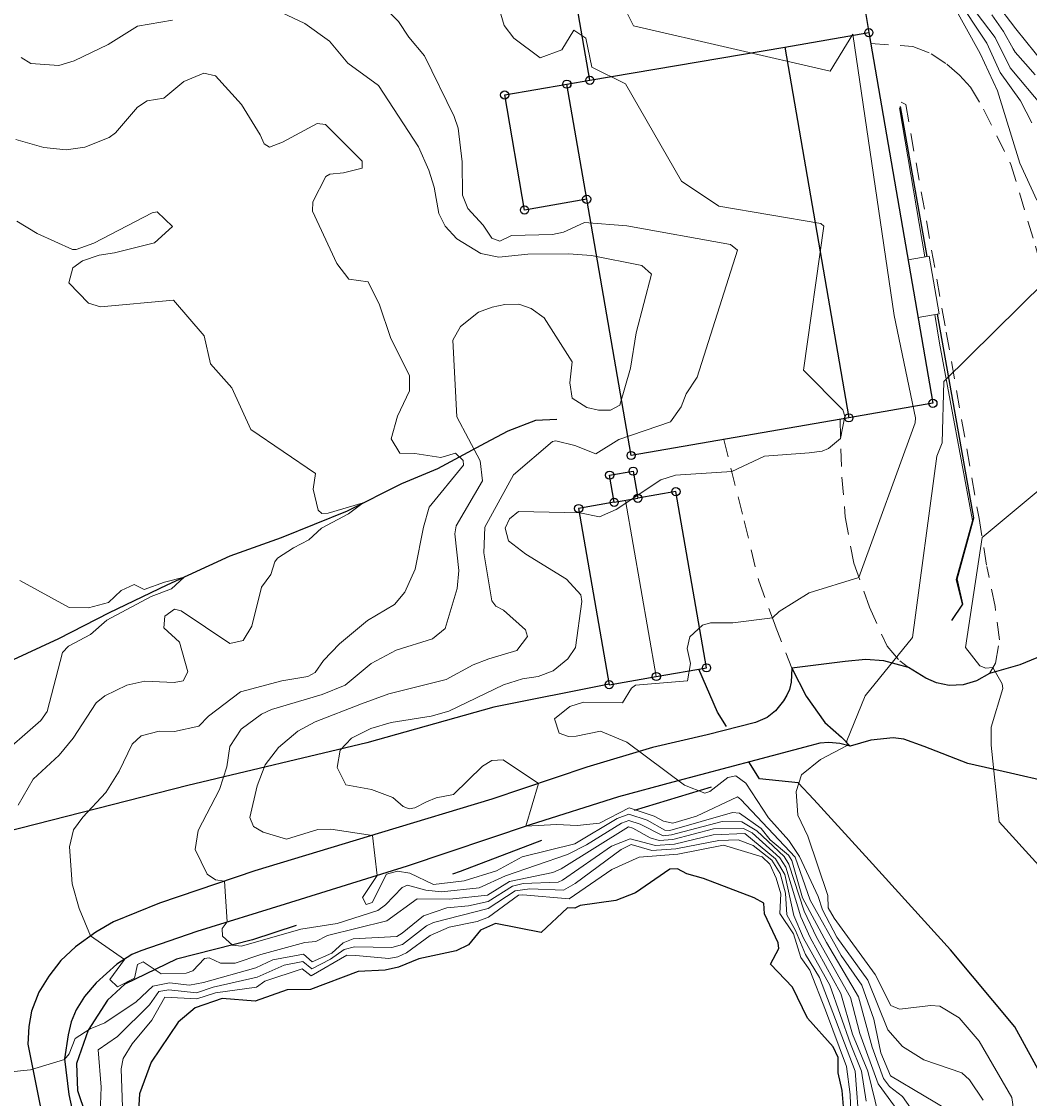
# Model space of a CAD drawing. Header units: metres. Extents: x 0 to 385757, y 0 to 6885278.
# Tile 10 of 108: x 308617 to 308702, y 6883959 to 6884050. Entities that reach past the tile are written whole.
import ezdxf

# ---------------------------------------------------------------- set-up
doc = ezdxf.new("R2010")
doc.units = ezdxf.units.M
doc.linetypes.add('STVEGKANT', pattern=[2.5, 1.5, -1])
for name, color, linetype, lineweight in [('_Hjelpelinjer', 7, 'Continuous', 0), ('K--DI---05041--TakoverbyggKant-OVERBYGG', 8, 'Continuous', 9), ('K--DI---05081--Taksprang-HUSDIV', 8, 'Continuous', 9), ('K--DI---06002--MurLoddrett-STMUR', 8, 'STREK MED BDS208', 9), ('K--DI---07007--AnnetVegarealAvgrensning-STVEGKANT', 252, 'STVEGKANT', 20), ('K--DI---07018--Vegdekkekant-VKANT', 250, 'Continuous', 25), ('K--DI---Høydekurve-KURVE', 8, 'Continuous', 9), ('K--DI---Høydekurve-TKURVE', 7, 'Continuous', 20), ('K--DI---Mønelinje-HUSDIV', 8, 'Continuous', 9)]:
    doc.layers.add(name, color=color, linetype=linetype, lineweight=lineweight)
for name, color, linetype in [('K--DI---', 7, 'Continuous'), ('K--DI---02003--Forsenkningskurve-FORKURVE', 8, 'STREK MED BDS208'), ('K--DI---05009--TaksprangBunn', 9, 'Continuous'), ('K--DI---05014--Takkant-HUS_PRIKK', 8, 'Continuous'), ('K--DI---09111--KantUtsnitt', 9, 'Continuous'), ('K--DI---Gjerde', 9, 'Continuous'), ('K--DI---KanalGrøft', 153, 'Continuous'), ('K--DI---VegAnnenAvgrensning', 9, 'Continuous'), ('K--DI---VegFiktivGrense', 9, 'Continuous')]:
    doc.layers.add(name, color=color, linetype=linetype)
doc.layers.add('K--DI---HUS_PRIKK', color=7, linetype='Continuous', true_color=0x000000)
doc.styles.get("Standard").update_dxf_attribs({"font": 'isocpeur.ttf'})
doc.linetypes.add('STREK MED BDS208', pattern='A,3.5,[208,BDS.shx,S=128,R=0,X=0,Y=0]', length=3.5)
doc.dimstyles.new('Civil Tools', dxfattribs={"dimtxt": 2.5, "dimasz": 3, "dimexe": 0, "dimexo": 0, "dimgap": 2, "dimtad": 1, "dimdec": 0, "dimzin": 0, "dimdsep": 46, "dimtxsty": 'Standard', "dimblk1": 'OBLIQUE', "dimblk2": 'OBLIQUE', "dimsah": 1, "dimtsz": 1.5, "dimcen": 4, "dimadec": 0, "dimazin": 0, "dimtfac": 1, "dimtdec": 4, "dimtix": 1, "dimtmove": 0, "dimatfit": 3, "dimfxl": 1, "dimtolj": 1, "dimtzin": 0, "dimarcsym": 0})

# ---------------------------------------------------------------- blocks, each defined once
blk = doc.blocks.new('BDS199')
at = {"layer": 'K--DI---'}
blk.add_circle((0, 0), 5, dxfattribs=at)
blk = doc.blocks.new('*D137')
at = {"layer": '_Hjelpelinjer', "color": 0, "linetype": 'Continuous', "lineweight": -2, "transparency": 16777216}
for p, q in [((308693.227, 6884473.63), (308693.227, 6884475.455)), ((308693.563, 6884473.03), (308693.227, 6884473.63)), ((308693.563, 6884472.403), (308693.563, 6884473.03))]:
    blk.add_line(p, q, dxfattribs=at)
at = {"layer": 'Defpoints', "color": 0, "linetype": 'Continuous', "transparency": 16777216}
for p in [(308693.227, 6884474.23), (308693.563, 6884472.403), (0, 0)]:
    blk.add_point(p, dxfattribs=at)
at = {"layer": '_Hjelpelinjer', "color": 0, "linetype": 'Continuous', "transparency": 16777216, "insert": (308692.902, 6884474.943), "char_height": 0.25, "attachment_point": 5, "rotation": 90}
blk.add_mtext('\\A1;308694', dxfattribs=at)
blk = doc.blocks.new('_Oblique')
at = {"color": 0, "linetype": 'ByBlock', "lineweight": -2}
blk.add_line((-0.5, -0.5), (0.5, 0.5), dxfattribs=at)
blk = doc.blocks.new('*D139')
at = {"layer": '_Hjelpelinjer', "color": 0, "linetype": 'Continuous', "lineweight": -2, "transparency": 16777216}
for p, q in [((308692.525, 6884448.538), (308693.125, 6884449.535)), ((308693.125, 6884449.535), (308695.175, 6884449.535)), ((308690.483, 6884448.538), (308692.525, 6884448.538))]:
    blk.add_line(p, q, dxfattribs=at)
at = {"layer": 'Defpoints', "color": 0, "linetype": 'Continuous', "transparency": 16777216}
for p in [(308693.725, 6884449.535), (308690.483, 6884448.538), (0, 0)]:
    blk.add_point(p, dxfattribs=at)
at = {"layer": '_Hjelpelinjer', "color": 0, "linetype": 'Continuous', "transparency": 16777216, "insert": (308694.55, 6884449.86), "char_height": 0.25, "attachment_point": 5}
blk.add_mtext('\\A1;6884449', dxfattribs=at)
blk = doc.blocks.new('*D141')
at = {"layer": '_Hjelpelinjer', "color": 0, "linetype": 'Continuous', "lineweight": -2, "transparency": 16777216}
for p, q in [((308672.527, 6884476.776), (308672.527, 6884478.576)), ((308672.247, 6884476.475), (308672.527, 6884476.776)), ((308672.247, 6884475.875), (308672.247, 6884476.475))]:
    blk.add_line(p, q, dxfattribs=at)
at = {"layer": 'Defpoints', "color": 0, "linetype": 'Continuous', "transparency": 16777216}
for p in [(308672.527, 6884477.376), (308672.247, 6884475.875), (0, 0)]:
    blk.add_point(p, dxfattribs=at)
at = {"layer": '_Hjelpelinjer', "color": 0, "linetype": 'Continuous', "transparency": 16777216, "insert": (308672.202, 6884478.076), "char_height": 0.25, "attachment_point": 5, "rotation": 90}
blk.add_mtext('\\A1;308672', dxfattribs=at)

msp = doc.modelspace()

# ---------------------------------------------------------------- linework, layer by layer
at = {"layer": 'K--DI---02003--Forsenkningskurve-FORKURVE', "elevation": 3, "flags": 128}
msp.add_lwpolyline([(308680.73, 6883971.9), (308680.66, 6883972.38), (308679.51, 6883974.85), (308679.46, 6883975.73), (308678.63, 6883976.18), (308674.35, 6883977.84), (308672.94, 6883978.22), (308672.15, 6883978.65), (308671.5, 6883978.63), (308668.59, 6883976.62), (308666.94, 6883975.96), (308663.91, 6883975.54), (308663.46, 6883975.32), (308662.85, 6883975.35), (308660.62, 6883973.27), (308656.76, 6883974.01), (308655.5, 6883973.46), (308654.49, 6883972.23), (308653.44, 6883971.71), (308650.27, 6883971.04), (308648.56, 6883970.34), (308647.43, 6883970.08), (308645.14, 6883969.97), (308641.11, 6883968.45), (308639.15, 6883968.4), (308636.43, 6883967.46), (308633.66, 6883967.69), (308631.36, 6883966.9), (308629.93, 6883965.69), (308627.66, 6883962.29), (308626.67, 6883959.63), (308626.6, 6883958.67), (308626.76, 6883957.26), (308627.66, 6883954), (308628.8, 6883951.71), (308629.16, 6883949.77), (308629.57, 6883948.23), (308630.39, 6883946.13), (308628.8, 6883941.18), (308627.69, 6883938.77), (308627.2, 6883936.87), (308628.49, 6883931.59), (308629.29, 6883929.38), (308629.08, 6883928.34), (308627.87, 6883927.38), (308625.2, 6883927.22), (308624.48, 6883926.75), (308624.31, 6883925.76), (308626.17, 6883925.79), (308627.07, 6883925.53), (308627.42, 6883925.11), (308628.04, 6883922.64), (308633.2, 6883922.24), (308634.15, 6883921.99), (308639.35, 6883921.99), (308641.12, 6883922.32), (308641.71, 6883922.77), (308641.29, 6883923.21), (308639.87, 6883924), (308637.53, 6883926.37), (308637.95, 6883926.66), (308641.04, 6883927.18), (308645.27, 6883926.8), (308648.93, 6883928.51), (308651.63, 6883929.36), (308654.96, 6883929.76), (308656.35, 6883930.19), (308658.07, 6883931.5), (308659.73, 6883932.4), (308661.58, 6883933.13), (308663.38, 6883932.9), (308666.83, 6883933.8), (308669.81, 6883934.18), (308676.87, 6883936.48), (308680.82, 6883936.92), (308681.98, 6883937.47), (308684.01, 6883937.59), (308685.32, 6883937.86), (308685.81, 6883938.22), (308686.75, 6883939.37), (308690.42, 6883945.86), (308688.87, 6883950.23), (308688.73, 6883951.39), (308688.07, 6883952.92), (308687.18, 6883954.07), (308686.08, 6883957.46), (308686.18, 6883958.55), (308686.08, 6883959.89), (308685.73, 6883961.39), (308685.75, 6883962.69), (308685.32, 6883963.6), (308683.14, 6883966.02), (308681.88, 6883968.63), (308680.01, 6883970.59), (308680.73, 6883971.9)], dxfattribs=at)
at = {"layer": 'K--DI---05009--TaksprangBunn', "linetype": 'Continuous'}
for points, elevation in [([(308681.22, 6884048.14), (308688.33, 6884049.37)], 13.05), ([(308681.22, 6884048.14), (308686.64, 6884016.79)], 14.38), ([(308664.48, 6884035.28), (308662.8, 6884045.01)], 15.54), ([(308666.8, 6884009.65), (308668.8, 6884009.99)], 13.76)]:
    msp.add_lwpolyline(points, dxfattribs=dict(at, elevation=elevation))
msp.add_polyline3d([(308664.74, 6884045.34, 13.04), (308681.22, 6884048.14, 13.05)], dxfattribs=at)
at = {"layer": 'K--DI---05014--Takkant-HUS_PRIKK', "flags": 128}
for points, elevation in [([(308688.33, 6884049.37), (308693.75, 6884018.02), (308686.64, 6884016.79)], 14.38), ([(308662.8, 6884045.01), (308664.74, 6884045.34)], 17.26), ([(308686.64, 6884016.79), (308668.23, 6884013.61), (308664.48, 6884035.28)], 17.26)]:
    msp.add_lwpolyline(points, dxfattribs=dict(at, elevation=elevation))
at = {"layer": 'K--DI---05014--Takkant-HUS_PRIKK'}
for points in [[(308664.74, 6884045.34, 13.04), (308663.27, 6884053.83, 11.62), (308687.27, 6884055.5, 12.03), (308687.33, 6884055.14, 12.09)], [(308688.01, 6884051.25, 12.74), (308688.33, 6884049.37, 13.05)], [(308664.48, 6884035.28, 15.54), (308659.22, 6884034.37, 14.93), (308657.54, 6884044.1, 14.93), (308662.8, 6884045.01, 15.54)], [(308666.8, 6884009.65, 13.76), (308666.41, 6884011.94, 13.18), (308668.4, 6884012.28, 13.18), (308668.8, 6884009.99, 13.76)], [(308666.8, 6884009.65, 14.19), (308663.79, 6884009.12, 13.93), (308666.38, 6883994.22, 13.93), (308670.36, 6883994.91, 14.28), (308674.61, 6883995.65, 13.93), (308672.02, 6884010.55, 13.89), (308668.8, 6884009.99, 14.18)]]:
    msp.add_polyline3d(points, dxfattribs=at)
at = {"layer": 'K--DI---05041--TakoverbyggKant-OVERBYGG'}
msp.add_polyline3d([(308692.5, 6884025.28, 14.38), (308694.29, 6884025.59, 13.95), (308693.44, 6884030.47, 13.95), (308691.65, 6884030.16, 14.38), (308692.5, 6884025.28, 14.38)], dxfattribs=at)
at = {"layer": 'K--DI---05081--Taksprang-HUSDIV', "flags": 128}
for points, elevation in [([(308681.22, 6884048.14), (308688.33, 6884049.37)], 14.38), ([(308664.74, 6884045.34), (308681.22, 6884048.14)], 17.26), ([(308681.22, 6884048.14), (308686.64, 6884016.79)], 17.26), ([(308664.48, 6884035.28), (308662.8, 6884045.01)], 17.26)]:
    msp.add_lwpolyline(points, dxfattribs=dict(at, elevation=elevation))
at = {"layer": 'K--DI---05081--Taksprang-HUSDIV'}
msp.add_polyline3d([(308666.8, 6884009.65, 14.19), (308667.77, 6884009.81, 14.28), (308668.8, 6884009.99, 14.18)], dxfattribs=at)
at = {"layer": 'K--DI---06002--MurLoddrett-STMUR'}
for points in [[(308690.92, 6884043, 11.16), (308693.06, 6884030.4, 11.67)], [(308693.9, 6884025.52, 11.87), (308694.31, 6884023.1, 11.97), (308697.11, 6884008.12, 12.98), (308695.72, 6884003.13, 13.24), (308696.22, 6884001.06, 13.25)]]:
    msp.add_polyline3d(points, dxfattribs=at)
at = {"layer": 'K--DI---07007--AnnetVegarealAvgrensning-STVEGKANT'}
for points in [[(308688.49, 6884048.46, 10.75), (308692.04, 6884048.19, 11), (308693.6, 6884047.59, 11.08), (308694.93, 6884046.71, 11.06), (308695.99, 6884045.78, 11.13), (308696.92, 6884044.77, 11.2), (308698.03, 6884042.89, 11.24), (308700.35, 6884038.22, 11.53), (308702.42, 6884031.31, 11.85), (308704.44, 6884023.97, 12.21), (308705.76, 6884018.07, 12.67), (308706.6, 6884014.27, 12.94)], [(308691.06, 6884043.49, 11.08), (308691.45, 6884043.29, 11.11), (308694.88, 6884024.03, 11.87), (308697.65, 6884008.28, 12.93), (308698.31, 6884004.23, 13.1)], [(308685.9, 6884016.67, 9.94), (308686.05, 6884011.78, 10.12), (308686.34, 6884008.41, 10.46), (308687.06, 6884004.49, 10.87), (308688.39, 6884000.77, 11.27), (308689.87, 6883997.48, 11.77), (308690.94, 6883996.24, 12.09), (308691.7, 6883995.68, 12.21)], [(308676.06, 6884014.96, 9.84), (308677.79, 6884008.07, 10.25), (308679.02, 6884003.01, 10.69), (308680.42, 6883999.24, 11.06), (308681.81, 6883995.61, 11.35)], [(308698.53, 6883995.18, 12.94), (308699.05, 6883996.03, 13.05), (308699.37, 6883998.02, 13.15), (308699.01, 6884000.84, 13.21), (308698.31, 6884004.23, 13.1)]]:
    msp.add_polyline3d(points, dxfattribs=at)
at = {"layer": 'K--DI---07018--Vegdekkekant-VKANT'}
for points in [[(308681.81, 6883995.61, 11.35), (308681.77, 6883994.44, 11.53), (308681.61, 6883993.82, 11.52), (308681.41, 6883993.33, 11.51), (308681.13, 6883992.85, 11.51), (308680.45, 6883992, 11.41), (308679.73, 6883991.45, 11.43), (308678.76, 6883991.01, 11.44), (308674.65, 6883989.98, 11.11), (308670.03, 6883988.9, 10.8), (308664.5, 6883987.25, 10.3), (308656.45, 6883984.54, 9.71), (308647.13, 6883981.71, 9.06), (308636.42, 6883978.48, 8.2), (308628.35, 6883975.74, 7.58), (308624.46, 6883974.16, 7.25), (308622.96, 6883973.3, 7.06), (308621.26, 6883972.05, 6.82), (308620.02, 6883970.89, 6.71), (308618.98, 6883969.56, 6.61), (308618.14, 6883968.21, 6.51), (308617.54, 6883966.6, 6.42), (308617.3, 6883965.3, 6.33), (308617.21, 6883963.81, 6.24), (308618.34, 6883958.17, 5.59)], [(308717.25, 6883995.03, 14.19), (308716.33, 6883992.45, 14.28), (308715.55, 6883990.95, 14.19), (308714.86, 6883990.16, 14.07), (308712.74, 6883988.63, 13.88), (308710.17, 6883987.35, 13.66), (308707.49, 6883986.17, 13.53), (308706.28, 6883985.84, 13.39), (308703.51, 6883986, 13.36), (308700.3, 6883986.74, 13.25), (308696.71, 6883987.55, 13.04), (308693, 6883988.99, 12.69), (308691.29, 6883989.61, 12.58), (308690.4, 6883989.73, 12.44), (308688.5, 6883989.53, 12.24), (308686.74, 6883989.02, 12.02)], [(308698.53, 6883995.18, 12.94), (308697.44, 6883994.54, 12.92), (308696.3, 6883994.21, 12.85), (308695.13, 6883994.16, 12.66), (308694.05, 6883994.37, 12.57), (308693.14, 6883994.77, 12.4), (308691.7, 6883995.68, 12.21)], [(308686.74, 6883989.02, 12.02), (308685.87, 6883989.25, 11.95), (308684.96, 6883989.34, 11.88), (308684.2, 6883989.27, 11.83), (308683.34, 6883989.06, 11.77), (308678.78, 6883987.85, 11.52), (308671.77, 6883985.97, 11.03), (308667.17, 6883984.75, 10.61), (308659.69, 6883982.37, 10.03), (308649.3, 6883978.88, 9.2), (308638.97, 6883975.67, 8.4), (308631.52, 6883973.35, 7.79), (308626.76, 6883971.7, 7.14), (308626.02, 6883971.39, 7.07), (308624.74, 6883970.58, 6.93), (308622.99, 6883969, 6.74), (308622, 6883967.85, 6.56), (308621.3, 6883966.71, 6.42), (308620.89, 6883965.72, 6.32), (308620.62, 6883964.61, 6.23), (308620.32, 6883962.59, 6.01), (308620.68, 6883959.57, 5.61), (308621.81, 6883954.37, 5.08)]]:
    msp.add_polyline3d(points, dxfattribs=at)
at = {"layer": 'K--DI---09111--KantUtsnitt', "linetype": 'Continuous'}
for points in [[(308709.77, 6883999.56, 13.61), (308706.03, 6883997.92, 13.55), (308701.1, 6883995.91, 13.26), (308698.53, 6883995.18, 12.94)], [(308691.7, 6883995.68, 12.21), (308689.61, 6883996.24, 12.11), (308688.04, 6883996.35, 11.94), (308686.32, 6883996.19, 11.73), (308683.86, 6883995.88, 11.52), (308681.81, 6883995.61, 11.35)], [(308681.81, 6883995.61, 11.35), (308681.77, 6883994.44, 11.53), (308681.61, 6883993.82, 11.52), (308681.41, 6883993.33, 11.51), (308681.13, 6883992.85, 11.51), (308680.45, 6883992, 11.41), (308679.73, 6883991.45, 11.43), (308678.76, 6883991.01, 11.44), (308674.65, 6883989.98, 11.11), (308670.03, 6883988.9, 10.8), (308664.5, 6883987.25, 10.3), (308656.45, 6883984.54, 9.71), (308647.13, 6883981.71, 9.06), (308636.42, 6883978.48, 8.2), (308628.35, 6883975.74, 7.58), (308624.46, 6883974.16, 7.25), (308622.96, 6883973.3, 7.06), (308621.26, 6883972.05, 6.82), (308620.02, 6883970.89, 6.71), (308618.98, 6883969.56, 6.61), (308618.14, 6883968.21, 6.51), (308617.54, 6883966.6, 6.42), (308617.3, 6883965.3, 6.33), (308617.21, 6883963.81, 6.24), (308618.34, 6883958.17, 5.59)], [(308681.81, 6883995.61, 11.35), (308683.04, 6883993.25, 11.53), (308684.61, 6883991.03, 11.88), (308686.02, 6883989.78, 11.91), (308686.74, 6883989.02, 12.02)], [(308717.25, 6883995.03, 14.19), (308716.33, 6883992.45, 14.28), (308715.55, 6883990.95, 14.19), (308714.86, 6883990.16, 14.07), (308712.74, 6883988.63, 13.88), (308710.17, 6883987.35, 13.66), (308707.49, 6883986.17, 13.53), (308706.28, 6883985.84, 13.39), (308703.51, 6883986, 13.36), (308700.3, 6883986.74, 13.25), (308696.71, 6883987.55, 13.04), (308693, 6883988.99, 12.69), (308691.29, 6883989.61, 12.58), (308690.4, 6883989.73, 12.44), (308688.5, 6883989.53, 12.24), (308686.74, 6883989.02, 12.02)], [(308698.53, 6883995.18, 12.94), (308697.44, 6883994.54, 12.92), (308696.3, 6883994.21, 12.85), (308695.13, 6883994.16, 12.66), (308694.05, 6883994.37, 12.57), (308693.14, 6883994.77, 12.4), (308691.7, 6883995.68, 12.21)], [(308686.74, 6883989.02, 12.02), (308685.87, 6883989.25, 11.95), (308684.96, 6883989.34, 11.88), (308684.2, 6883989.27, 11.83), (308683.34, 6883989.06, 11.77), (308678.78, 6883987.85, 11.52), (308671.77, 6883985.97, 11.03), (308667.17, 6883984.75, 10.61), (308659.69, 6883982.37, 10.03), (308649.3, 6883978.88, 9.2), (308638.97, 6883975.67, 8.4), (308631.52, 6883973.35, 7.79), (308626.76, 6883971.7, 7.14), (308626.02, 6883971.39, 7.07), (308624.74, 6883970.58, 6.93), (308622.99, 6883969, 6.74), (308622, 6883967.85, 6.56), (308621.3, 6883966.71, 6.42), (308620.89, 6883965.72, 6.32), (308620.62, 6883964.61, 6.23), (308620.32, 6883962.59, 6.01), (308620.68, 6883959.57, 5.61), (308621.81, 6883954.37, 5.08)]]:
    msp.add_polyline3d(points, dxfattribs=at)
at = {"layer": 'K--DI---Gjerde', "linetype": 'Continuous'}
for points in [[(308693.27, 6884030.44, 12.89), (308691, 6884043.12, 12.21)], [(308695.35, 6883999.64, 14.05), (308696.29, 6884001.04, 14.05), (308695.8, 6884003.17, 14.05), (308697.22, 6884008.34, 14.08), (308694.14, 6884025.57, 13.15)], [(308676.3, 6883990.68, 14.06), (308675.54, 6883991.89, 13.87), (308673.97, 6883995.54, 12.95)], [(308666.37, 6883994.26, 12.34), (308656.63, 6883992.31, 12.34), (308645.88, 6883989.29, 12.07), (308630.74, 6883985.7, 9.64), (308610.21, 6883980.44, 7.96), (308602.31, 6883978.41, 6)], [(308683.69, 6883984.51, 14.06), (308682.36, 6883985.91, 13.9), (308679.09, 6883986.27, 14.74), (308678.19, 6883987.69, 14.53)], [(308675.01, 6883985.56, 11.84), (308668.5, 6883983.59, 11.27)], [(308726.35, 6883891.33, 15.82), (308725.83, 6883898.01, 15.07), (308725.06, 6883908.49, 14.96), (308724.65, 6883911.9, 15.25), (308724.55, 6883914.48, 17.28), (308722.48, 6883922.12, 17.44), (308720.7, 6883929.4, 17.04), (308716.67, 6883936.43, 15.93), (308711.67, 6883945.87, 15.72), (308706.23, 6883955.12, 15.33), (308700.69, 6883965.28, 14.66), (308695.25, 6883971.8, 14.64), (308688.37, 6883979.38, 14.5), (308683.69, 6883984.51, 14.06)], [(308660.65, 6883981.04, 10.65), (308653.77, 6883978.41, 10.29), (308653.12, 6883978.19, 10.26)], [(308639.92, 6883973.84, 9.46), (308636.21, 6883972.64, 8.97), (308629.78, 6883971.01, 8.08), (308625.42, 6883968.89, 7.52), (308623.95, 6883967.53, 7.39), (308622.33, 6883964.99, 7.05), (308621.33, 6883962.17, 6.47), (308621.42, 6883959.89, 6.26), (308623.38, 6883954.06, 5.51), (308625.37, 6883947.8, 4.8), (308626.43, 6883946.02, 4.41), (308628.32, 6883944.69, 3.85)]]:
    msp.add_polyline3d(points, dxfattribs=at)
at = {"layer": 'K--DI---Høydekurve-KURVE', "flags": 128}
for points, elevation in [([(308691.85, 6883958.44), (308691.19, 6883959.38), (308690.07, 6883960.24), (308689.56, 6883960.91), (308688.62, 6883963.55), (308687.46, 6883967.82), (308684.74, 6883972.41), (308682.72, 6883976.19), (308681.83, 6883979.34), (308681.53, 6883979.8), (308680, 6883981.11), (308679.24, 6883982.05), (308677.4, 6883983.36), (308676.79, 6883983.4), (308671.51, 6883981.88), (308671.07, 6883981.91), (308669.6, 6883982.77), (308668.05, 6883983.27), (308667.06, 6883982.91), (308663.47, 6883980.76), (308659.01, 6883979.66), (308656.86, 6883978.48), (308654.1, 6883977.63), (308651.53, 6883977.32), (308649.52, 6883978.27), (308648.47, 6883978.44), (308647.54, 6883978.19), (308646.34, 6883975.79), (308645.83, 6883975.62), (308645.52, 6883976.21), (308646.75, 6883978.09), (308646.37, 6883981.48), (308642.85, 6883982), (308641.74, 6883981.96), (308639.1, 6883981.16), (308637.11, 6883981.74), (308636.3, 6883982.22), (308635.98, 6883982.99), (308636.61, 6883985.68), (308637.29, 6883987.44), (308638.41, 6883988.91), (308640.04, 6883990.3), (308641.5, 6883991.07), (308645.43, 6883992.61), (308647.75, 6883993.45), (308652.58, 6883994.67), (308654.87, 6883995.89), (308656.19, 6883996.42), (308658.57, 6883997.11), (308659.46, 6883998.3), (308659.31, 6883998.86), (308657.43, 6884000.53), (308656.78, 6884000.87), (308656.45, 6884001.3), (308655.79, 6884005.37), (308655.85, 6884007.54), (308658.29, 6884011.98), (308661.58, 6884014.79), (308661.87, 6884014.85), (308663.48, 6884014.45), (308665.25, 6884013.76), (308667.18, 6884014.96), (308671.56, 6884016.45), (308672.47, 6884017.71), (308672.89, 6884018.82), (308673.82, 6884020.23), (308677.22, 6884030.97), (308676.63, 6884031.44), (308667.87, 6884033.03), (308664.3, 6884033.32), (308662.5, 6884032.5), (308661.58, 6884032.29), (308658.13, 6884032.21), (308657.12, 6884031.72), (308656.46, 6884032), (308655.73, 6884033.09), (308654.43, 6884034.5), (308653.96, 6884035.63), (308653.95, 6884038.44), (308653.61, 6884041.28), (308653.27, 6884042.28), (308650.77, 6884047.4), (308649.43, 6884048.99), (308648.57, 6884050.3), (308646.63, 6884052.26)], 9), ([(308702.53, 6884035.2), (308701.09, 6884038.33), (308699.21, 6884044.44), (308697.76, 6884047.6), (308695.02, 6884052.58)], 12), ([(308702.12, 6884041.73), (308701.16, 6884043.61), (308699.44, 6884046), (308698.32, 6884048.48), (308695.62, 6884052.55)], 13), ([(308703.08, 6884043.07), (308700.27, 6884046.4), (308699.01, 6884048.96), (308696.33, 6884052.52)], 14), ([(308690.5, 6883958.57), (308689.11, 6883960.47), (308687.57, 6883964.72), (308686.79, 6883967.77), (308683.92, 6883972.87), (308682.87, 6883975.06), (308681.56, 6883979.05), (308681.16, 6883979.69), (308678.86, 6883981.87), (308677.59, 6883982.62), (308675.93, 6883982.66), (308671.64, 6883981.51), (308670.93, 6883981.45), (308668.99, 6883982.43), (308668.03, 6883982.74), (308667.42, 6883982.52), (308664.46, 6883980.69), (308662.86, 6883979.87), (308657.62, 6883978.06), (308655.38, 6883977.04), (308652.2, 6883976.71), (308650.88, 6883976.83), (308649.31, 6883977.27), (308648.86, 6883977.06), (308647.47, 6883975.6), (308646.81, 6883975.13), (308643.37, 6883974.03), (308640.31, 6883973.54), (308635.29, 6883972.12), (308634.53, 6883972.19), (308633.68, 6883972.94), (308633.65, 6883973.61), (308634.08, 6883974.15), (308633.86, 6883977.61), (308633.1, 6883977.73), (308632.39, 6883978.2), (308631.37, 6883980.28), (308631.61, 6883981.9), (308633.43, 6883985.37), (308634.05, 6883987.28), (308634.3, 6883988.98), (308635.27, 6883990.47), (308636.97, 6883991.73), (308637.83, 6883992.13), (308642.1, 6883993.39), (308644.04, 6883994.18), (308646.26, 6883996), (308648.37, 6883997.13), (308651.43, 6883998.1), (308652.5, 6883998.96), (308653.53, 6884002.36), (308653.67, 6884003.89), (308653.33, 6884006.99), (308653.43, 6884007.67), (308655.65, 6884011.46), (308655.46, 6884013.16), (308653.5, 6884016.88), (308653.16, 6884023.36), (308653.81, 6884024.52), (308655.33, 6884025.73), (308656.49, 6884026.15), (308657.56, 6884026.38), (308658.73, 6884026.41), (308659.79, 6884026.03), (308660.87, 6884025.26), (308663.25, 6884021.52), (308663.05, 6884019.76), (308663.25, 6884018.45), (308664.5, 6884017.66), (308665.47, 6884017.43), (308666.48, 6884017.43), (308667.28, 6884017.87), (308668.19, 6884020.98), (308668.65, 6884023.98), (308669.96, 6884028.95), (308669.14, 6884029.68), (308664.87, 6884030.53), (308662.95, 6884030.67), (308659.51, 6884030.64), (308657.05, 6884030.38), (308655.52, 6884030.68), (308653.48, 6884031.94), (308652.51, 6884033.01), (308651.97, 6884034.08), (308651.57, 6884036.31), (308651.13, 6884037.74), (308650.24, 6884039.7), (308646.87, 6884044.9), (308644.27, 6884046.8), (308642.72, 6884048.65), (308640.63, 6884050.15), (308637.7, 6884051.53)], 8), ([(308704.84, 6884044.62), (308700.76, 6884049.68), (308699.03, 6884051.95)], 16), ([(308629.46, 6884050.43), (308626.49, 6884049.93), (308624.02, 6884048.37), (308621.14, 6884047), (308619.84, 6884046.6), (308617.48, 6884046.75), (308616.66, 6884047.27)], 8), ([(308698.01, 6883959.08), (308696.84, 6883960.81), (308696.21, 6883961.38), (308692.97, 6883962.49), (308691.18, 6883963.63), (308689.95, 6883965.02), (308688.24, 6883969.22), (308685.62, 6883972.86), (308684.41, 6883975.17), (308684.04, 6883976.3), (308682.46, 6883979.68), (308681.58, 6883981.04), (308679.84, 6883982.96), (308677.94, 6883985.88), (308677.09, 6883986.52), (308676.42, 6883986.37), (308674.89, 6883985.18), (308674.46, 6883985.04), (308672.74, 6883985.73), (308667.88, 6883989.35), (308665.63, 6883990.28), (308663.59, 6883989.86), (308662.94, 6883989.84), (308662.14, 6883990.12), (308661.75, 6883991.32), (308663.05, 6883992.38), (308664.2, 6883992.73), (308667.49, 6883992.68), (308668.26, 6883993.94), (308668.61, 6883994.17), (308673, 6883994.55), (308673.25, 6883996), (308672.96, 6883997.29), (308673.2, 6883998.26), (308674.28, 6883999.25), (308674.95, 6883999.44), (308676.84, 6883999.46), (308680.18, 6883999.88), (308680.76, 6884000.41), (308683.29, 6884001.99), (308687.49, 6884003.28), (308692.25, 6884016.37), (308692.27, 6884016.8), (308690.48, 6884025.44), (308686.98, 6884049.23), (308685.06, 6884046.12), (308668.42, 6884049.94), (308667.82, 6884051.19)], 11), ([(308689.81, 6883955.2), (308688.24, 6883961.54), (308686.96, 6883964.65), (308685.97, 6883968.11), (308683.37, 6883972.83), (308682.58, 6883974.6), (308681.31, 6883978.78), (308680.8, 6883979.58), (308678.48, 6883981.69), (308677.74, 6883982.07), (308675.2, 6883982.04), (308671.76, 6883981.13), (308670.61, 6883981.03), (308669.85, 6883981.26), (308668.38, 6883982.09), (308668.02, 6883982.21), (308662.33, 6883978.65), (308661.62, 6883978.34), (308657.94, 6883977.57), (308656.1, 6883976.43), (308652.89, 6883976.08), (308650.15, 6883976.11), (308647.58, 6883974.26), (308642.56, 6883973), (308641.58, 6883972.51), (308640.63, 6883972.42), (308636.93, 6883971.41), (308634.75, 6883970.68), (308633.5, 6883970.68), (308632.56, 6883971.11), (308632.17, 6883971.06), (308631.16, 6883970.02), (308630.61, 6883969.82), (308628.48, 6883969.78), (308626.96, 6883970.77), (308626.5, 6883970.56), (308626.25, 6883969.39), (308624.8, 6883968.68), (308624.15, 6883969.3), (308625.38, 6883970.99), (308622.53, 6883972.99), (308621.57, 6883975.29), (308620.97, 6883977.38), (308620.75, 6883980.5), (308621.07, 6883981.94), (308621.87, 6883983.03), (308623.81, 6883985.09), (308624.95, 6883986.9), (308626.03, 6883989.19), (308626.81, 6883989.9), (308628.31, 6883990.28), (308629.62, 6883990.27), (308631.67, 6883990.7), (308632.5, 6883991.57), (308635.21, 6883993.62), (308638.69, 6883994.56), (308640.9, 6883994.92), (308641.52, 6883995.25), (308642.21, 6883996.26), (308643.57, 6883997.69), (308645.95, 6883999.66), (308648.22, 6884001), (308649.1, 6884002.04), (308649.98, 6884004), (308650.68, 6884007.55), (308651.15, 6884009.24), (308654.05, 6884012.79), (308654.04, 6884013.19), (308653.39, 6884013.79), (308652.13, 6884013.45), (308649.95, 6884013.78), (308648.68, 6884013.81), (308647.94, 6884015.01), (308648.47, 6884016.92), (308649.48, 6884019.07), (308649.48, 6884020.35), (308647.88, 6884023.6), (308646.95, 6884026.36), (308646, 6884028.3), (308644.35, 6884028.51), (308643.35, 6884029.84), (308641.28, 6884034.27), (308641.31, 6884035.06), (308642.42, 6884037.2), (308642.76, 6884037.39), (308643.9, 6884037.5), (308645.5, 6884037.92), (308645.48, 6884038.49), (308642.38, 6884041.6), (308641.68, 6884041.69), (308638.74, 6884040.11), (308637.64, 6884039.68), (308637.21, 6884039.97), (308636.87, 6884040.74), (308635.28, 6884043.3), (308633.09, 6884045.73), (308632.1, 6884045.95), (308630.42, 6884045.24), (308628.71, 6884043.82), (308627.32, 6884043.59), (308626.5, 6884043.07), (308624.62, 6884040.9), (308624.1, 6884040.51), (308622.03, 6884039.68), (308620.47, 6884039.46), (308618.56, 6884039.66), (308616.2, 6884040.34)], 7), ([(308616.4, 6883984.03), (308617.67, 6883986.22), (308619.87, 6883988.27), (308621.06, 6883989.7), (308623, 6883992.7), (308623.73, 6883993.28), (308625.6, 6883994.18), (308627.12, 6883994.52), (308629.59, 6883994.4), (308630.35, 6883994.55), (308630.76, 6883995.3), (308630.03, 6883997.83), (308628.72, 6883999.02), (308628.79, 6884000.03), (308629.63, 6884000.62), (308630.17, 6884000.46), (308634.29, 6883997.71), (308635.42, 6883997.95), (308636.17, 6883999.16), (308636.99, 6884002.46), (308637.77, 6884003.54), (308638.11, 6884004.61), (308638.34, 6884004.92), (308639.67, 6884005.81), (308640.99, 6884006.46), (308642.05, 6884007.47), (308644.32, 6884008.68), (308645.56, 6884009.59), (308642.6, 6884008.73), (308642.07, 6884008.69), (308641.76, 6884008.98), (308641.34, 6884010.75), (308641.54, 6884012.09), (308636.06, 6884015.81), (308634.47, 6884019.34), (308632.66, 6884021.35), (308632.14, 6884023.74), (308629.53, 6884026.75), (308623.37, 6884026.18), (308622.36, 6884026.49), (308620.68, 6884028.21), (308621.01, 6884029.47), (308621.84, 6884030.07), (308623.24, 6884030.56), (308624.55, 6884030.74), (308627.94, 6884031.6), (308629.45, 6884032.97), (308628.16, 6884034.21), (308627.74, 6884034.13), (308622.81, 6884031.57), (308621.3, 6884031.02), (308620.98, 6884031.04), (308618, 6884032.39), (308616.3, 6884033.43)], 6), ([(308700.76, 6883956.88), (308700.43, 6883959.32), (308697.65, 6883964.07), (308695.98, 6883966.05), (308694.33, 6883967.03), (308693.57, 6883967.09), (308690.92, 6883966.79), (308690.2, 6883967.09), (308688.86, 6883969.72), (308685.39, 6883974.48), (308684.88, 6883975.36), (308684.86, 6883976.4), (308683.18, 6883981.41), (308682.32, 6883983.18), (308682.19, 6883985.2), (308682.63, 6883986.6), (308684.25, 6883987.89), (308686.49, 6883989.09), (308686.46, 6883989.47), (308688.02, 6883993.28), (308692.02, 6883998.22), (308694.08, 6884013.56), (308694.52, 6884014.68), (308694.67, 6884019.87), (308703.24, 6884028.33)], 12), ([(308702.71, 6883978.92), (308699.36, 6883982.61), (308698.67, 6883989.1), (308698.69, 6883990.63), (308699.65, 6883993.91), (308699.6, 6883994.29), (308698.83, 6883995.68), (308698.24, 6883995.61), (308697.72, 6883995.83), (308696.52, 6883997.37), (308697.91, 6884006.66), (308708.03, 6884015.1)], 13), ([(308688.1, 6883959), (308687.71, 6883961.53), (308686.77, 6883963.84), (308685.04, 6883968.8), (308682.8, 6883972.79), (308681.99, 6883974.69), (308681.22, 6883978.17), (308680.44, 6883979.48), (308677.85, 6883981.63), (308675.17, 6883981.52), (308671.89, 6883980.74), (308670.28, 6883980.61), (308668.14, 6883981.18), (308666.57, 6883980.55), (308662.42, 6883977.69), (308662.05, 6883977.53), (308659.09, 6883977.4), (308658.19, 6883977.19), (308656.13, 6883975.89), (308654.47, 6883975.52), (308652.64, 6883975.34), (308650.67, 6883974.68), (308648.88, 6883973.21), (308648.42, 6883972.91), (308644.73, 6883972.73), (308643.88, 6883972.38), (308642.92, 6883971.52), (308641.25, 6883970.77), (308640.53, 6883971.42), (308637.94, 6883970.95), (308636.5, 6883970.27), (308632.08, 6883969.04), (308630.88, 6883968.8), (308629.2, 6883969), (308627.78, 6883968.73), (308626.38, 6883967.4), (308623.73, 6883965.62), (308622.48, 6883965.1), (308621.21, 6883964.31), (308620.71, 6883963.01), (308620.33, 6883962.52), (308617.43, 6883961.66), (308615.49, 6883961.44)], 6), ([(308686.84, 6883957.06), (308686.75, 6883959.55), (308686.44, 6883961.93), (308684.67, 6883966.7), (308683.33, 6883970.07), (308682.59, 6883971.16), (308681.96, 6883973.15), (308680.8, 6883974.86), (308680.9, 6883976.54), (308680.49, 6883977.85), (308679.96, 6883979.05), (308679.31, 6883979.65), (308676.03, 6883980.66), (308672.17, 6883979.89), (308668.9, 6883979.63), (308666.6, 6883978.58), (308663, 6883976.1), (308659.07, 6883976.45), (308658.7, 6883976.41), (308656.18, 6883974.57), (308655.2, 6883974.2), (308652.85, 6883973.72), (308651.23, 6883973.01), (308649.23, 6883971.53), (308648.51, 6883971.2), (308647.73, 6883971.07), (308644.94, 6883971.33), (308644.2, 6883971.34), (308641.18, 6883969.59), (308640.41, 6883970.19), (308637.26, 6883969.14), (308636.54, 6883968.64), (308633.08, 6883968.15), (308631.51, 6883967.64), (308628.81, 6883967.79), (308627.69, 6883965.85), (308626.03, 6883963.84), (308625.28, 6883962.61), (308625.11, 6883961.72), (308625.21, 6883958.48)], 4)]:
    msp.add_lwpolyline(points, dxfattribs=dict(at, elevation=elevation))
at = {"layer": 'K--DI---Høydekurve-TKURVE', "flags": 128}
for points, elevation in [([(308695.87, 6883957.76), (308690.17, 6883961.14), (308689.35, 6883963.08), (308688.75, 6883965.94), (308687.73, 6883968.8), (308685.99, 6883971.33), (308683.38, 6883976), (308682.1, 6883979.63), (308677.51, 6883984.52), (308677.22, 6883984.73), (308673.76, 6883983.09), (308671.75, 6883982.52), (308670.96, 6883982.68), (308670.18, 6883983.1), (308668.06, 6883983.8), (308665.55, 6883982.52), (308663.66, 6883982.31), (308661.93, 6883982.39), (308659.34, 6883982.25), (308660.41, 6883985.87), (308657.42, 6883987.87), (308656.44, 6883987.82), (308655.65, 6883987.34), (308653.2, 6883984.93), (308651.74, 6883984.66), (308650.92, 6883984.31), (308649.93, 6883983.81), (308649.45, 6883983.73), (308648.95, 6883983.91), (308648.07, 6883984.69), (308646.29, 6883985.35), (308644.12, 6883985.74), (308643.37, 6883987.23), (308643.62, 6883988.67), (308644.6, 6883989.69), (308646.21, 6883990.52), (308647.95, 6883991.02), (308651.32, 6883991.57), (308652.81, 6883991.98), (308657.44, 6883994.22), (308659.05, 6883994.71), (308660.37, 6883994.91), (308661.65, 6883995.38), (308662.89, 6883996.41), (308663.52, 6883997.36), (308664.05, 6884001.25), (308663.97, 6884001.82), (308662.76, 6884003.15), (308659.33, 6884005.26), (308657.87, 6884006.39), (308657.58, 6884007.45), (308657.94, 6884008.26), (308658.7, 6884008.87), (308663.9, 6884008.76), (308665.56, 6884008.43), (308666.98, 6884009.04), (308670.73, 6884011.55), (308671.99, 6884011.93), (308676.75, 6884012.24), (308679.5, 6884013.54), (308683.29, 6884013.82), (308684.39, 6884013.96), (308684.92, 6884014.19), (308685.95, 6884015.04), (308686.29, 6884016.94), (308686.13, 6884017.46), (308682.82, 6884020.81), (308684.53, 6884033), (308684.26, 6884033.22), (308675.66, 6884034.7), (308672.5, 6884036.81), (308667.75, 6884045.05), (308664.91, 6884046.46), (308664.41, 6884048.89), (308663.4, 6884049.59), (308662.36, 6884047.91), (308660.55, 6884047.24), (308658.3, 6884048.91), (308657.51, 6884049.98), (308655.78, 6884055.87)], 10), ([(308702.4, 6884045.79), (308701.57, 6884046.72), (308700.71, 6884047.71), (308700.53, 6884047.99), (308699.72, 6884049.46), (308698.72, 6884050.87)], 15), ([(308614.47, 6883987.86), (308618.32, 6883991.18), (308618.86, 6883991.96), (308620.16, 6883996.95), (308620.66, 6883997.49), (308622.52, 6883998.46), (308623.91, 6883999.67), (308627.65, 6884001.69), (308629.37, 6884002.32), (308630.45, 6884003.32), (308628.78, 6884002.88), (308627.05, 6884002.26), (308626.2, 6884002.7), (308625.1, 6884002.2), (308624.05, 6884001.17), (308622.36, 6884000.71), (308620.72, 6884000.74), (308616.53, 6884003.02)], 5), ([(308687.53, 6883956.69), (308687.19, 6883961.53), (308684.16, 6883969.45), (308682.98, 6883971.41), (308682.14, 6883973.43), (308681.39, 6883974.77), (308681.28, 6883976.59), (308680.83, 6883978.24), (308680.12, 6883979.38), (308678.54, 6883980.61), (308677.29, 6883981.1), (308675.64, 6883981.05), (308672.02, 6883980.33), (308669.97, 6883980.2), (308668.24, 6883980.7), (308667.39, 6883980.27), (308663.49, 6883977.4), (308662.51, 6883976.85), (308659.68, 6883976.95), (308658.44, 6883976.8), (308656.15, 6883975.29), (308651.51, 6883974.1), (308650.93, 6883973.83), (308648.89, 6883972.25), (308648, 6883971.98), (308644.83, 6883972.04), (308643.96, 6883971.83), (308642.8, 6883971), (308641.22, 6883970.18), (308640.47, 6883970.8), (308638.9, 6883970.51), (308636.62, 6883969.47), (308632.9, 6883968.65), (308631.48, 6883968.15), (308629.13, 6883968.4), (308628.29, 6883968.26), (308627.51, 6883967.13), (308624.81, 6883964.46), (308623.16, 6883963.34), (308623.42, 6883960.17), (308623.27, 6883956.51)], 5)]:
    msp.add_lwpolyline(points, dxfattribs=dict(at, elevation=elevation))
at = {"layer": 'K--DI---KanalGrøft', "linetype": 'Continuous'}
msp.add_polyline3d([(308661.96, 6884016.66, 8.13), (308660.15, 6884016.58, 7.96), (308657.82, 6884015.66, 7.94), (308655.9, 6884014.66, 7.35), (308651.87, 6884012.47, 6.52), (308648.81, 6884011.22, 6.19), (308644.22, 6884008.91, 5.92), (308638.63, 6884006.64, 5.71), (308634.3, 6884005.08, 5.41), (308628.97, 6884002.65, 4.84), (308624.1, 6884000.3, 4.83), (308619.82, 6883998.09, 4.41), (308615.6, 6883996.15, 3.94), (308611.97, 6883995.15, 3.73), (308606.64, 6883994.01, 3.26), (308603.06, 6883993.58, 2.95), (308597.25, 6883992.53, 1.87), (308593.58, 6883993.24, 1.24), (308592.2, 6883993.43, 1.25), (308589.51, 6883993.02, 0.93), (308586.45, 6883992.15, 0.48), (308583.09, 6883990.75, 0.61)], dxfattribs=at)
at = {"layer": 'K--DI---Mønelinje-HUSDIV', "elevation": 14.28, "flags": 128}
msp.add_lwpolyline([(308670.36, 6883994.91), (308667.77, 6884009.81)], dxfattribs=at)
at = {"layer": 'K--DI---VegAnnenAvgrensning', "linetype": 'Continuous'}
for points in [[(308709.77, 6883999.56, 13.61), (308706.03, 6883997.92, 13.55), (308701.1, 6883995.91, 13.26), (308698.53, 6883995.18, 12.94)], [(308691.7, 6883995.68, 12.21), (308689.61, 6883996.24, 12.11), (308688.04, 6883996.35, 11.94), (308686.32, 6883996.19, 11.73), (308683.86, 6883995.88, 11.52), (308681.81, 6883995.61, 11.35)]]:
    msp.add_polyline3d(points, dxfattribs=at)
at = {"layer": 'K--DI---VegFiktivGrense', "linetype": 'Continuous'}
msp.add_polyline3d([(308681.81, 6883995.61, 11.35), (308683.04, 6883993.25, 11.53), (308684.61, 6883991.03, 11.88), (308686.02, 6883989.78, 11.91), (308686.74, 6883989.02, 12.02)], dxfattribs=at)

# ---------------------------------------------------------------- block references
at = {"layer": 'K--DI---HUS_PRIKK', "linetype": 'Continuous'}
for p, xscale, yscale, rotation in [((308688.33, 6884049.37, 13.05), 0.0693468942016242, 0.0693468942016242, 279.6598930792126), ((308688.33, 6884049.37, 14.38), 0.06921963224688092, 0.06921963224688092, 279.8087217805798), ((308662.8, 6884045.01, 15.54), 0.0692140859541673, 0.0692140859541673, 9.815232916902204), ((308662.8, 6884045.01, 17.26), 0.06935213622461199, 0.06935213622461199, 9.653786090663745), ((308664.74, 6884045.34, 13.04), 0.0692074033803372, 0.0692074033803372, 99.82308079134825), ((308664.74, 6884045.34, 17.26), 0.06935213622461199, 0.06935213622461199, 9.653786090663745), ((308657.54, 6884044.1, 14.93), 0.0692140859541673, 0.0692140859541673, 9.815232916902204), ((308664.48, 6884035.28, 15.54), 0.06921408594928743, 0.06921408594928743, 189.8152329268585), ((308664.48, 6884035.28, 17.26), 0.06921188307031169, 0.06921188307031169, 99.81781960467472), ((308659.22, 6884034.37, 14.93), 0.06923029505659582, 0.06923029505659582, 99.79620991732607), ((308693.75, 6884018.02, 14.38), 0.06921446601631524, 0.06921446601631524, 189.8147866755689), ((308686.64, 6884016.79, 14.38), 0.06921446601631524, 0.06921446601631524, 189.8147866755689), ((308686.64, 6884016.79, 17.26), 0.06922695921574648, 0.06922695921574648, 189.8001233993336), ((308668.23, 6884013.61, 17.26), 0.06921188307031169, 0.06921188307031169, 99.81781960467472), ((308666.41, 6884011.94, 13.18), 0.0693162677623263, 0.0693162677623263, 9.695609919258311), ((308668.4, 6884012.28, 13.18), 0.0691352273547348, 0.0691352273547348, 279.9080371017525), ((308668.8, 6884009.99, 14.18), 0.06917106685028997, 0.06917106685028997, 189.865806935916), ((308668.8, 6884009.99, 13.76), 0.0691352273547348, 0.0691352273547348, 279.9080371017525), ((308672.02, 6884010.55, 13.89), 0.06917106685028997, 0.06917106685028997, 189.865806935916), ((308663.79, 6884009.12, 13.93), 0.06917520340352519, 0.06917520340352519, 279.8609384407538), ((308666.8, 6884009.65, 14.19), 0.06906903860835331, 0.06906903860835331, 189.9862604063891), ((308666.8, 6884009.65, 13.76), 0.06934245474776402, 0.06934245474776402, 99.66506651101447), ((308674.61, 6883995.65, 13.93), 0.06917520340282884, 0.06917520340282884, 99.86093844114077), ((308670.36, 6883994.91, 14.28), 0.06916140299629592, 0.06916140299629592, 9.877185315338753), ((308666.38, 6883994.22, 13.93), 0.06919689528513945, 0.06919689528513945, 9.835427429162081)]:
    msp.add_blockref('BDS199', p, dxfattribs=dict(at, xscale=xscale, yscale=yscale, rotation=rotation))

# ---------------------------------------------------------------- dimensions: what is measured, and where the dimension line sits
at = {"layer": '_Hjelpelinjer', "linetype": 'Continuous'}
for feature_location, offset, dtype, picture, middle in [((308672.2466, 6884475.8752), (0.2804, 1.5012), 1, '*D141', (308672.2019, 6884478.0765)), ((308693.5633, 6884472.4034), (-0.336, 1.827), 1, '*D137', (308692.9023, 6884474.943)), ((308690.4832, 6884448.5382), (3.242, 0.997), 0, '*D139', (308694.5501, 6884449.8602))]:
    dim = msp.add_ordinate_dim(feature_location=feature_location, offset=offset, dtype=dtype, origin=(0, 0), dimstyle='Civil Tools', override={"dimscale": 0.1}, dxfattribs=at)
    dim.commit()
    dim.dimension.update_dxf_attribs({"geometry": picture, "text_midpoint": middle})

doc.saveas('drawing.dxf')
